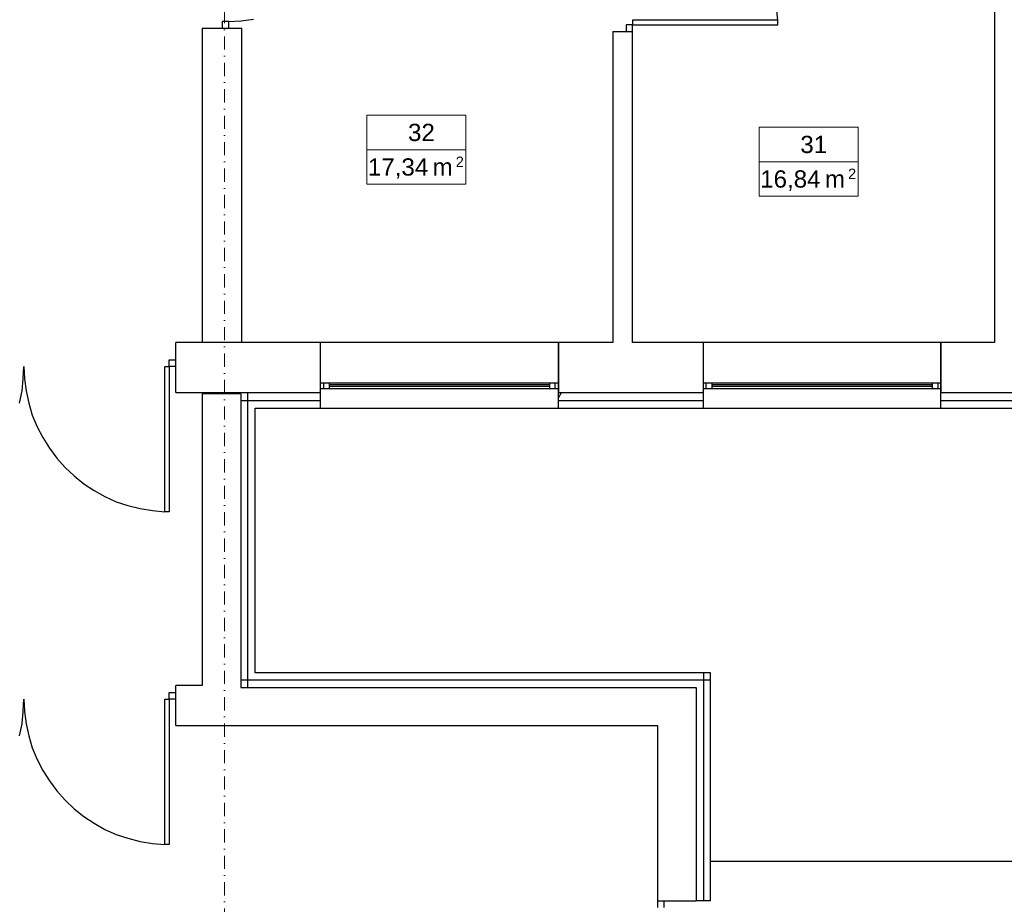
# Model space of a CAD drawing. Header units: millimetres. Extents: x -25785 to 64215, y 1802 to 45092.
# Tile 3 of 53: x -10536 to -3077, y 16676 to 23373. Entities that reach past the tile are written whole.
import ezdxf
from ezdxf.enums import TextEntityAlignment as Align

# ---------------------------------------------------------------- set-up
doc = ezdxf.new("R2010")
doc.units = ezdxf.units.MM
doc.header["$MEASUREMENT"] = 0
doc.linetypes.add('DASHDOTX2', pattern=[2, 1, -0.5, 0, -0.5])
for name, color, linetype in [('Cienka', 8, 'Continuous'), ('Stolarka', 4, 'Continuous'), ('Ściany', 2, 'Continuous')]:
    doc.layers.add(name, color=color, linetype=linetype)
doc.layers.add('GA Opis pomieszczeń', color=7, linetype='Continuous', lineweight=15)
doc.layers.add('Osie', color=6, linetype='DASHDOTX2', lineweight=15)
doc.styles.add('ARIAL', font='arial.ttf')
doc.linetypes.add('BATTING', pattern='A,0.0001,-0.1,[134,ltypeshp.shx,S=0.1,R=0,X=-0.1,Y=0],-0.2,[134,ltypeshp.shx,S=0.1,R=180,X=0.1,Y=0],-0.1', length=0.4001)

# ---------------------------------------------------------------- blocks, each defined once
blk = doc.blocks.new('opis_pom')
for p, q in [((-57.55, 20), (-0.17, 20)), ((-57.55, -20), (-57.55, 20)), ((-57.55, -20), (-0.17, -20))]:
    blk.add_line(p, q)
at = {"ltscale": 10}
for p, q in [((-0.17, -20), (-0.17, 20)), ((-57.55, 0), (-0.17, 0))]:
    blk.add_line(p, q, dxfattribs=at)
at = {"ltscale": 20, "style": 'ARIAL'}
for s, height, p in [('2', 6, (-1.36, -4)), ('m', 10, (-7.86, -5))]:
    blk.add_text(s, height=height, dxfattribs=at).set_placement(p, align=Align.TOP_RIGHT)
at = {"ltscale": 10, "width": 0.7}
blk.add_attdef('NUMER_POM', text='', height=10, dxfattribs=at).set_placement((-80.09, 2), align=Align.BOTTOM_RIGHT)
blk.add_attdef('POWIERZCHNIA', text='', height=10, dxfattribs=at).set_placement((-103.39, -5), align=Align.TOP_LEFT)

msp = doc.modelspace()

# ---------------------------------------------------------------- linework, layer by layer
at = {"layer": 'Cienka', "linetype": 'BATTING', "ltscale": 150}
for p, q in [((-8807.14891, 18318.41598), (-8807.14891, 20549.40888)), ((-8862.1939, 20490.13936), (-8256.82514, 20490.13936)), ((-6453.39245, 20490.13936), (-5356.96944, 20490.13936)), ((-3557.82433, 20490.13936), (-2258.18253, 20490.13936)), ((-5356.96944, 18428.50596), (-5356.96944, 16701.30395)), ((-5301.92445, 18373.46097), (-8862.1939, 18373.46097))]:
    msp.add_line(p, q, dxfattribs=at)
at = {"layer": 'Cienka', "linetype": 'Continuous'}
msp.add_line((-5301.92445, 16701.30395), (-5412.01442, 16701.30395), dxfattribs=at)
at = {"layer": 'Cienka', "linetype": 'Continuous', "flags": 128}
for points in [[(-8752.10392, 20430.86984), (-8256.82514, 20430.86984)], [(-8752.10392, 18428.50596), (-8752.10392, 20430.86984)], [(-6453.39245, 20430.86984), (-5356.96944, 20430.86984)], [(-3557.82433, 20430.86984), (-2258.18253, 20430.86984)], [(-5301.92445, 18428.50596), (-8752.10392, 18428.50596)], [(-5301.92445, 16701.30395), (-5301.92445, 18428.50596)], [(-5301.92445, 17001.87607), (3676.96603, 17001.87607)]]:
    msp.add_lwpolyline(points, dxfattribs=at)
at = {"layer": 'Osie', "ltscale": 100}
msp.add_line((-8984.95746, 41255.70129), (-8984.95746, 5830.07652), dxfattribs=at)
at = {"layer": 'Stolarka', "linetype": 'Continuous', "flags": 128}
for points in [[(-4793.97208, 23368.80937), (-4802.42113, 23461.93817)], [(-9001.85558, 23351.8482), (-9006.08011, 23347.62367)], [(-8951.09817, 23360.29725), (-9001.85558, 23360.29725)], [(-9001.85558, 23360.29725), (-9001.85558, 23309.53985)], [(-8951.09817, 23360.29725), (-8857.96937, 23364.58484)], [(-8951.09817, 23309.53985), (-8951.09817, 23360.29725)], [(-8857.96937, 23364.58484), (-8764.77751, 23377.25842)], [(-4793.97208, 23368.80937), (-5894.61962, 23368.80937)], [(-5894.61962, 23368.80937), (-5894.61962, 23334.95008)], [(-4793.97208, 23334.95008), (-4793.97208, 23368.80937)], [(-5894.61962, 23334.95008), (-5941.1525, 23334.95008)], [(-5941.1525, 23334.95008), (-5941.1525, 23284.12962)], [(-5894.61962, 23284.12962), (-5894.61962, 23334.95008)], [(-5894.61962, 23334.95008), (-4793.97208, 23334.95008)], [(-8256.82514, 20430.86984), (-8256.82514, 20930.37316)], [(-6453.39245, 20930.37316), (-8256.82514, 20930.37316)], [(-8256.82514, 20549.40888), (-8256.82514, 20930.37316)], [(-6453.39245, 20430.86984), (-6453.39245, 20930.37316)], [(-6453.39245, 20930.37316), (-6453.39245, 20549.40888)], [(-5356.96944, 20430.86984), (-5356.96944, 20930.37316)], [(-3557.82433, 20930.37316), (-5356.96944, 20930.37316)], [(-5356.96944, 20549.40888), (-5356.96944, 20930.37316)], [(-3557.82433, 20430.86984), (-3557.82433, 20930.37316)], [(-3557.82433, 20930.37316), (-3557.82433, 20549.40888)], [(-10508.94068, 20655.21127), (-10504.71616, 20748.34008)], [(-10504.71616, 20748.34008), (-10500.49163, 20655.21127)], [(-9437.9279, 19647.69253), (-9437.9279, 20748.34008)], [(-9437.9279, 20748.34008), (-9404.06861, 20748.34008)], [(-9404.06861, 20748.34008), (-9404.06861, 20799.16054)], [(-9404.06861, 20799.16054), (-9353.24815, 20799.16054)], [(-9353.24815, 20748.34008), (-9404.06861, 20748.34008)], [(-9404.06861, 20748.34008), (-9404.06861, 19647.69253)], [(-10517.38974, 20562.08247), (-10508.94068, 20655.21127)], [(-10500.49163, 20655.21127), (-10487.75498, 20562.08247)], [(-6453.39245, 20621.35198), (-8256.82514, 20621.35198)], [(-8231.41491, 20579.04364), (-8231.41491, 20621.35198)], [(-8189.04351, 20579.04364), (-8189.04351, 20621.35198)], [(-6521.11103, 20608.6784), (-8189.04351, 20608.6784)], [(-6521.11103, 20595.94176), (-8189.04351, 20595.94176)], [(-6521.11103, 20579.04364), (-6521.11103, 20621.35198)], [(-6478.80268, 20579.04364), (-6478.80268, 20621.35198)], [(-3557.82433, 20621.35198), (-5356.96944, 20621.35198)], [(-5335.78374, 20579.04364), (-5335.78374, 20621.35198)], [(-5289.25086, 20579.04364), (-5289.25086, 20621.35198)], [(-3621.31837, 20608.6784), (-5289.25086, 20608.6784)], [(-3621.31837, 20595.94176), (-5289.25086, 20595.94176)], [(-3621.31837, 20579.04364), (-3621.31837, 20621.35198)], [(-3579.01003, 20579.04364), (-3579.01003, 20621.35198)], [(-10538.57544, 20468.95366), (-10517.38974, 20562.08247)], [(-10487.75498, 20562.08247), (-10466.56928, 20468.95366)], [(-8265.2742, 20549.40888), (-8256.82514, 20557.85794)], [(-6453.39245, 20579.04364), (-8256.82514, 20579.04364)], [(-6453.39245, 20511.32506), (-6432.20675, 20549.40888)], [(-5365.41849, 20549.40888), (-5356.96944, 20557.85794)], [(-3557.82433, 20579.04364), (-5356.96944, 20579.04364)], [(-10466.56928, 20468.95366), (-10441.22211, 20380.04939)], [(-10441.22211, 20380.04939), (-10403.07524, 20291.14511)], [(-8256.82514, 20430.86984), (-6453.39245, 20430.86984)], [(-5356.96944, 20430.86984), (-3557.82433, 20430.86984)], [(-10403.07524, 20291.14511), (-10360.76689, 20210.68989)], [(-10360.76689, 20210.68989), (-10309.94643, 20130.29773)], [(-10309.94643, 20130.29773), (-10254.90145, 20054.06704)], [(-10254.90145, 20054.06704), (-10191.4074, 19982.12394)], [(-10191.4074, 19982.12394), (-10123.68882, 19918.62989)], [(-10123.68882, 19918.62989), (-10051.74572, 19859.36037)], [(-10051.74572, 19859.36037), (-9971.2905, 19808.53991)], [(-9971.2905, 19808.53991), (-9890.89834, 19762.00704)], [(-9890.89834, 19762.00704), (-9806.21859, 19723.92322)], [(-9806.21859, 19723.92322), (-9717.31431, 19694.22541)], [(-9717.31431, 19694.22541), (-9624.18551, 19673.10276)], [(-9624.18551, 19673.10276), (-9531.0567, 19656.14159)], [(-9531.0567, 19656.14159), (-9437.9279, 19647.69253)], [(-9404.06861, 19647.69253), (-9437.9279, 19647.69253)], [(-9404.06861, 18229.51171), (-9404.06861, 18280.33216)], [(-9404.06861, 18280.33216), (-9353.24815, 18280.33216)], [(-10508.94068, 18136.3829), (-10504.71616, 18229.51171)], [(-10504.71616, 18229.51171), (-10500.49163, 18136.3829)], [(-9437.9279, 17128.86416), (-9437.9279, 18229.51171)], [(-9437.9279, 18229.51171), (-9404.06861, 18229.51171)], [(-9353.24815, 18229.51171), (-9404.06861, 18229.51171)], [(-9404.06861, 18229.51171), (-9404.06861, 17128.86416)], [(-10517.38974, 18043.2541), (-10508.94068, 18136.3829)], [(-10500.49163, 18136.3829), (-10487.75498, 18043.2541)], [(-10538.57544, 17950.12529), (-10517.38974, 18043.2541)], [(-10487.75498, 18043.2541), (-10466.56928, 17950.12529)], [(-10466.56928, 17950.12529), (-10441.22211, 17861.22101)], [(-10441.22211, 17861.22101), (-10403.07524, 17772.31674)], [(-10403.07524, 17772.31674), (-10360.76689, 17687.70005)], [(-10360.76689, 17687.70005), (-10309.94643, 17611.46936)], [(-10309.94643, 17611.46936), (-10254.90145, 17535.23867)], [(-10254.90145, 17535.23867), (-10191.4074, 17463.29557)], [(-10191.4074, 17463.29557), (-10123.68882, 17399.80152)], [(-10123.68882, 17399.80152), (-10051.74572, 17340.532)], [(-10051.74572, 17340.532), (-9971.2905, 17289.71154)], [(-9971.2905, 17289.71154), (-9890.89834, 17243.17867)], [(-9890.89834, 17243.17867), (-9806.21859, 17205.09485)], [(-9806.21859, 17205.09485), (-9717.31431, 17175.39704)], [(-9717.31431, 17175.39704), (-9624.18551, 17150.04986)], [(-9624.18551, 17150.04986), (-9531.0567, 17137.31322)], [(-9531.0567, 17137.31322), (-9437.9279, 17128.86416)], [(-9404.06861, 17128.86416), (-9437.9279, 17128.86416)], [(-5704.07443, 16701.30395), (-5704.07443, 16650.4835)], [(-5653.31702, 16650.4835), (-5653.31702, 16701.30395)]]:
    msp.add_lwpolyline(points, dxfattribs=at)
at = {"layer": 'Ściany', "linetype": 'Continuous', "flags": 128}
for points in [[(-3151.38677, 27098.37526), (-3151.38677, 20930.37316)], [(-9154.2539, 23309.53985), (-8853.68179, 23309.53985)], [(-9154.2539, 23309.53985), (-9154.2539, 20930.37316)], [(-8853.68179, 20930.37316), (-8853.68179, 23309.53985)], [(-6042.79341, 23284.12962), (-5894.61962, 23284.12962)], [(-6042.79341, 23284.12962), (-6042.79341, 20930.37316)], [(-5894.61962, 20930.37316), (-5894.61962, 23284.12962)], [(-9353.24815, 20549.40888), (-9353.24815, 20930.37316)], [(-8697.05894, 20930.37316), (-9353.24815, 20930.37316)], [(-8256.82514, 20930.37316), (-8697.05894, 20930.37316)], [(-6042.79341, 20930.37316), (-6453.39245, 20930.37316)], [(-5356.96944, 20930.37316), (-5894.61962, 20930.37316)], [(-3151.38677, 20930.37316), (-3557.82433, 20930.37316)], [(-9353.24815, 20549.40888), (-8697.05894, 20549.40888)], [(-9154.2539, 20540.95982), (-9154.2539, 18331.15262)], [(-8862.1939, 20540.95982), (-9154.2539, 20540.95982)], [(-8862.1939, 20540.95982), (-8862.1939, 18318.41598)], [(-8697.05894, 20549.40888), (-8256.82514, 20549.40888)], [(-6453.39245, 20549.40888), (-5356.96944, 20549.40888)], [(-3557.82433, 20549.40888), (-2258.18253, 20549.40888)], [(-9353.24815, 18326.86504), (-9353.24815, 18331.15262)], [(-9353.24815, 18030.58051), (-9353.24815, 18331.15262)], [(-9154.2539, 18331.15262), (-9353.24815, 18331.15262)], [(-8862.1939, 18318.41598), (-5412.01442, 18318.41598)], [(-5412.01442, 18318.41598), (-5412.01442, 16701.30395)], [(-9353.24815, 18030.58051), (-9154.2539, 18030.58051)], [(-9154.2539, 18030.58051), (-5704.07443, 18030.58051)], [(-5704.07443, 18030.58051), (-5704.07443, 16701.30395)], [(-5704.07443, 16701.30395), (-5412.01442, 16701.30395)]]:
    msp.add_lwpolyline(points, dxfattribs=at)

# ---------------------------------------------------------------- block references
at = {"layer": 'GA Opis pomieszczeń'}
ref = msp.add_blockref('opis_pom', (-7153.74864, 22388.93999), dxfattribs=dict(at, xscale=13.07591999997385, yscale=13.07592000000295, zscale=13.07592000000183))
ref.add_attrib('NUMER_POM', '32', dxfattribs={"layer": '0', "ltscale": 10, "height": 130.7592, "style": 'ARIAL'}).set_placement((-7391.40905, 22415.09183), align=Align.BOTTOM_RIGHT)
ref.add_attrib('POWIERZCHNIA', '17,34', dxfattribs={"layer": '0', "ltscale": 10, "height": 130.7592, "style": 'ARIAL'}).set_placement((-7441.41888, 22323.56039), align=Align.TOP_RIGHT)
ref = msp.add_blockref('opis_pom', (-4181.83282, 22297.88885), dxfattribs=dict(at, xscale=13.07591999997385, yscale=13.07592000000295, zscale=13.07592000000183))
ref.add_attrib('NUMER_POM', '31', dxfattribs={"layer": '0', "ltscale": 10, "height": 130.7592, "style": 'ARIAL'}).set_placement((-4419.49322, 22324.04069), align=Align.BOTTOM_RIGHT)
ref.add_attrib('POWIERZCHNIA', '16,84', dxfattribs={"layer": '0', "ltscale": 10, "height": 130.7592, "style": 'ARIAL'}).set_placement((-4469.50306, 22232.50925), align=Align.TOP_RIGHT)

doc.saveas('drawing.dxf')
